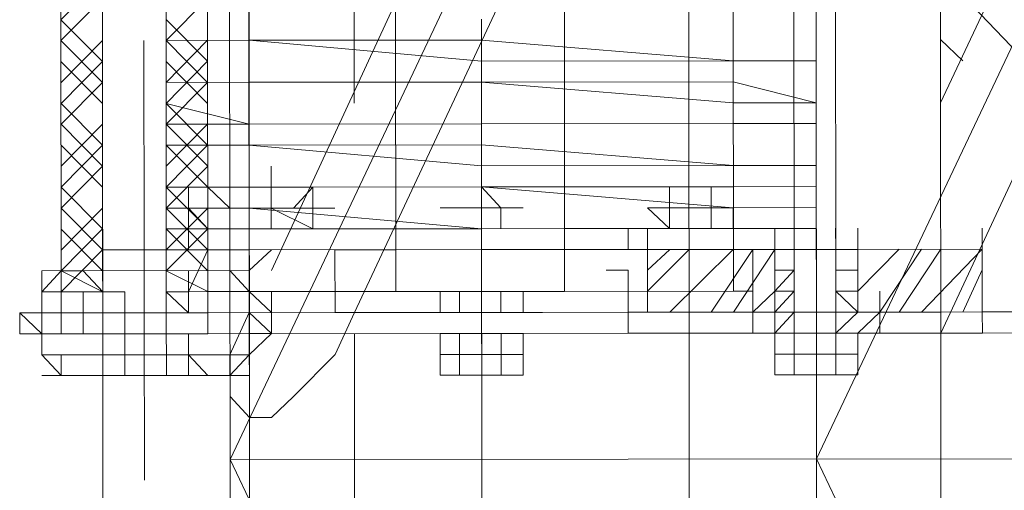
# Model space of a CAD drawing. Header units: inches. Extents: x -5850 to 5646, y 8947 to 13007.
# Tile 125 of 256: x -4346 to -4326, y 10812 to 10821. Entities that reach past the tile are written whole.
import ezdxf

# ---------------------------------------------------------------- set-up
doc = ezdxf.new("R2010")
doc.units = ezdxf.units.IN
doc.header["$MEASUREMENT"] = 0
doc.layers.add('at_Entity', color=7, linetype='Continuous')

msp = doc.modelspace()

# ---------------------------------------------------------------- linework, layer by layer
at = {"layer": 'at_Entity', "color": 7, "lineweight": 20}
for p, q in [((-4341.428, 10560.866), (-4342.113, 11327.941)), ((-4344.653, 10862.034), (-4344.608, 10812.187)), ((-4332.831, 10862.045), (-4332.786, 10812.197)), ((-4345.448, 10815.571), (-4345.473, 10843.448)), ((-4342.492, 10815.574), (-4342.517, 10843.45)), ((-4341.656, 10815.574), (-4341.681, 10843.451)), ((-4338.7, 10815.577), (-4338.725, 10843.454)), ((-4335.323, 10843.457), (-4335.299, 10815.58)), ((-4331.897, 10815.583), (-4331.922, 10843.46)), ((-4344.612, 10816.414), (-4344.635, 10842.182)), ((-4344.612, 10816.414), (-4344.635, 10842.182)), ((-4343.352, 10842.184), (-4343.329, 10816.415)), ((-4343.352, 10842.184), (-4343.329, 10816.415)), ((-4330.671, 10816.426), (-4330.694, 10842.195)), ((-4329.857, 10842.196), (-4329.834, 10816.427)), ((-4342.043, 10812.189), (-4342.065, 10837.116)), ((-4342.065, 10837.116), (-4318.399, 10812.21)), ((-4330.243, 10837.126), (-4342.043, 10812.189)), ((-4330.221, 10812.2), (-4330.243, 10837.126)), ((-4318.421, 10837.137), (-4330.221, 10812.2)), ((-4327.712, 10812.202), (-4327.734, 10837.129)), ((-4332.806, 10834.169), (-4341.21, 10815.999)), ((-4327.718, 10819.384), (-4320.983, 10833.755)), ((-4339.54, 10819.374), (-4339.552, 10832.891)), ((-4327.714, 10814.739), (-4319.254, 10832.909)), ((-4332.802, 10829.518), (-4339.536, 10815.153)), ((-4343.333, 10820.642), (-4343.334, 10821.06)), ((-4343.333, 10820.642), (-4343.334, 10821.06)), ((-4330.229, 10821.072), (-4330.228, 10820.23)), ((-4343.333, 10820.642), (-4341.66, 10820.643)), ((-4341.66, 10820.643), (-4343.333, 10820.642)), ((-4343.332, 10819.794), (-4343.333, 10820.642)), ((-4341.66, 10820.643), (-4336.976, 10820.648)), ((-4341.66, 10820.643), (-4336.976, 10820.224)), ((-4336.976, 10820.648), (-4331.901, 10820.228)), ((-4330.228, 10820.23), (-4330.229, 10820.654)), ((-4327.719, 10820.656), (-4327.273, 10820.232)), ((-4343.332, 10819.794), (-4343.333, 10820.218)), ((-4331.901, 10820.228), (-4336.976, 10820.224)), ((-4331.901, 10820.228), (-4330.228, 10820.23)), ((-4330.228, 10820.23), (-4331.901, 10820.228)), ((-4330.228, 10820.23), (-4330.227, 10819.382)), ((-4343.332, 10819.794), (-4341.659, 10819.796)), ((-4341.659, 10819.796), (-4343.332, 10819.794)), ((-4343.332, 10819.37), (-4343.332, 10819.794)), ((-4341.659, 10819.796), (-4336.975, 10819.8)), ((-4336.975, 10819.8), (-4341.659, 10819.796)), ((-4331.901, 10819.804), (-4336.975, 10819.8)), ((-4336.975, 10819.8), (-4331.9, 10819.381)), ((-4331.901, 10819.804), (-4330.227, 10819.382)), ((-4330.227, 10819.382), (-4330.228, 10819.806)), ((-4343.332, 10819.37), (-4341.659, 10818.954)), ((-4343.332, 10819.37), (-4343.332, 10818.952)), ((-4330.227, 10819.382), (-4331.9, 10819.381)), ((-4330.227, 10818.964), (-4330.227, 10819.382)), ((-4330.227, 10819.382), (-4330.227, 10818.964)), ((-4341.659, 10818.954), (-4343.332, 10818.952)), ((-4343.331, 10818.528), (-4343.332, 10818.952)), ((-4343.331, 10818.528), (-4343.332, 10818.952)), ((-4341.659, 10818.954), (-4336.975, 10818.958)), ((-4336.975, 10818.958), (-4341.659, 10818.954)), ((-4336.975, 10818.958), (-4331.9, 10818.962)), ((-4331.9, 10818.962), (-4336.975, 10818.958)), ((-4331.9, 10818.962), (-4330.227, 10818.964)), ((-4330.227, 10818.964), (-4331.9, 10818.962)), ((-4330.227, 10818.964), (-4330.226, 10818.116)), ((-4343.331, 10818.528), (-4341.658, 10818.53)), ((-4341.658, 10818.53), (-4343.331, 10818.528)), ((-4343.331, 10817.681), (-4343.331, 10818.528)), ((-4341.658, 10818.53), (-4336.974, 10818.534)), ((-4341.658, 10818.53), (-4336.974, 10818.11)), ((-4336.974, 10818.534), (-4331.899, 10818.115)), ((-4330.226, 10818.116), (-4330.227, 10818.54)), ((-4343.331, 10817.681), (-4343.331, 10818.105)), ((-4341.211, 10817.683), (-4341.212, 10818.107)), ((-4341.211, 10817.683), (-4341.212, 10818.107)), ((-4341.211, 10817.683), (-4341.212, 10818.107)), ((-4331.899, 10818.115), (-4336.974, 10818.11)), ((-4331.899, 10818.115), (-4330.226, 10818.116)), ((-4330.226, 10818.116), (-4331.899, 10818.115)), ((-4330.226, 10818.116), (-4330.226, 10817.693)), ((-4343.331, 10817.681), (-4341.658, 10817.682)), ((-4343.331, 10817.681), (-4342.884, 10817.681)), ((-4343.33, 10817.257), (-4343.331, 10817.681)), ((-4342.494, 10817.682), (-4342.884, 10817.681)), ((-4342.884, 10817.681), (-4342.884, 10817.257)), ((-4341.658, 10817.682), (-4342.494, 10817.682)), ((-4342.048, 10817.258), (-4342.494, 10817.682)), ((-4341.658, 10817.682), (-4336.973, 10817.686)), ((-4340.375, 10817.683), (-4341.658, 10817.682)), ((-4341.657, 10817.258), (-4341.658, 10817.682)), ((-4341.657, 10817.258), (-4341.658, 10817.682)), ((-4341.211, 10817.683), (-4336.973, 10817.686)), ((-4340.375, 10817.683), (-4341.211, 10817.683)), ((-4341.211, 10817.259), (-4341.211, 10817.683)), ((-4341.211, 10817.683), (-4341.211, 10817.259)), ((-4341.211, 10817.259), (-4341.211, 10817.683)), ((-4341.211, 10817.259), (-4341.211, 10817.683)), ((-4340.375, 10817.683), (-4340.765, 10817.259)), ((-4340.375, 10817.26), (-4340.375, 10817.683)), ((-4340.375, 10817.26), (-4340.375, 10817.683)), ((-4340.375, 10817.683), (-4340.374, 10816.841)), ((-4340.375, 10817.26), (-4340.375, 10817.683)), ((-4340.375, 10817.26), (-4340.375, 10817.683)), ((-4340.375, 10817.683), (-4340.375, 10817.26)), ((-4340.375, 10817.683), (-4340.375, 10817.26)), ((-4331.899, 10817.691), (-4336.973, 10817.686)), ((-4336.973, 10817.686), (-4331.898, 10817.267)), ((-4336.973, 10817.686), (-4336.973, 10816.844)), ((-4336.583, 10817.263), (-4336.973, 10817.686)), ((-4333.181, 10817.266), (-4333.181, 10817.69)), ((-4333.181, 10817.266), (-4333.181, 10817.69)), ((-4333.181, 10817.266), (-4333.181, 10817.69)), ((-4332.345, 10817.267), (-4332.345, 10817.691)), ((-4332.345, 10817.267), (-4332.345, 10817.691)), ((-4331.899, 10817.691), (-4330.226, 10817.693)), ((-4330.226, 10817.269), (-4330.226, 10817.693)), ((-4330.226, 10817.269), (-4330.226, 10817.693)), ((-4343.33, 10817.257), (-4342.884, 10817.257)), ((-4343.33, 10817.257), (-4343.33, 10816.839)), ((-4342.884, 10817.257), (-4342.883, 10816.415)), ((-4342.883, 10816.415), (-4342.884, 10817.257)), ((-4342.884, 10817.257), (-4342.493, 10816.84)), ((-4342.494, 10817.258), (-4342.493, 10816.416)), ((-4342.493, 10816.416), (-4342.494, 10817.258)), ((-4342.494, 10817.258), (-4341.657, 10817.258)), ((-4342.494, 10817.258), (-4342.048, 10817.258)), ((-4342.493, 10816.84), (-4342.494, 10817.258)), ((-4341.657, 10817.258), (-4336.973, 10816.844)), ((-4341.211, 10817.259), (-4340.375, 10817.26)), ((-4340.374, 10816.841), (-4341.211, 10817.259)), ((-4340.765, 10817.259), (-4340.375, 10817.26)), ((-4340.375, 10817.26), (-4340.374, 10816.841)), ((-4336.582, 10816.845), (-4336.583, 10817.263)), ((-4333.181, 10817.266), (-4333.627, 10817.266)), ((-4333.627, 10817.266), (-4333.181, 10816.848)), ((-4332.345, 10817.267), (-4333.181, 10817.266)), ((-4333.181, 10817.266), (-4332.345, 10817.267)), ((-4333.181, 10817.266), (-4332.791, 10817.266)), ((-4332.791, 10817.266), (-4333.181, 10817.266)), ((-4333.181, 10817.266), (-4333.181, 10816.848)), ((-4333.181, 10817.266), (-4333.181, 10816.848)), ((-4333.181, 10816.848), (-4333.181, 10817.266)), ((-4333.181, 10817.266), (-4333.181, 10816.848)), ((-4333.181, 10816.848), (-4333.181, 10817.266)), ((-4332.345, 10817.267), (-4332.344, 10816.849)), ((-4332.344, 10816.849), (-4332.345, 10817.267)), ((-4331.898, 10817.267), (-4330.226, 10817.269)), ((-4331.898, 10816.849), (-4331.898, 10817.267)), ((-4331.898, 10816.849), (-4331.898, 10817.267)), ((-4330.225, 10816.85), (-4330.226, 10817.269)), ((-4330.226, 10817.269), (-4330.225, 10816.85)), ((-4344.612, 10816.414), (-4344.612, 10816.838)), ((-4344.612, 10816.414), (-4344.612, 10816.838)), ((-4344.612, 10816.414), (-4344.612, 10816.838)), ((-4344.612, 10816.414), (-4344.612, 10816.838)), ((-4344.612, 10816.414), (-4344.612, 10816.838)), ((-4343.33, 10816.839), (-4341.657, 10816.84)), ((-4343.329, 10816.415), (-4343.33, 10816.839)), ((-4343.329, 10816.415), (-4343.33, 10816.839)), ((-4343.329, 10816.415), (-4343.33, 10816.839)), ((-4343.329, 10816.415), (-4343.33, 10816.839)), ((-4343.329, 10816.415), (-4343.33, 10816.839)), ((-4343.329, 10816.415), (-4343.33, 10816.839)), ((-4343.329, 10816.415), (-4343.33, 10816.839)), ((-4336.973, 10816.844), (-4341.657, 10816.84)), ((-4331.898, 10816.849), (-4336.973, 10816.844)), ((-4336.973, 10816.844), (-4335.3, 10816.846)), ((-4336.973, 10816.844), (-4336.582, 10816.845)), ((-4335.3, 10816.846), (-4331.898, 10816.849)), ((-4333.626, 10816.424), (-4333.627, 10816.847)), ((-4332.344, 10816.849), (-4333.181, 10816.848)), ((-4333.181, 10816.848), (-4332.344, 10816.849)), ((-4331.898, 10816.849), (-4330.225, 10816.85)), ((-4330.225, 10816.85), (-4331.898, 10816.849)), ((-4330.671, 10816.426), (-4330.671, 10816.85)), ((-4330.671, 10816.426), (-4330.671, 10816.85)), ((-4330.671, 10816.426), (-4330.671, 10816.85)), ((-4330.671, 10816.426), (-4330.671, 10816.85)), ((-4330.225, 10816.85), (-4330.225, 10816.427)), ((-4329.834, 10816.427), (-4329.835, 10816.851)), ((-4329.834, 10816.427), (-4329.835, 10816.851)), ((-4329.834, 10816.427), (-4329.835, 10816.851)), ((-4329.388, 10816.427), (-4329.389, 10816.851)), ((-4326.879, 10816.43), (-4326.879, 10816.853)), ((-4345.448, 10815.995), (-4345.448, 10816.413)), ((-4344.611, 10815.572), (-4344.612, 10816.414)), ((-4344.612, 10816.414), (-4344.611, 10815.572)), ((-4344.612, 10816.414), (-4344.166, 10816.414)), ((-4344.166, 10816.414), (-4344.612, 10816.414)), ((-4344.611, 10815.572), (-4344.612, 10816.414)), ((-4344.166, 10816.414), (-4343.329, 10816.415)), ((-4343.329, 10816.415), (-4344.166, 10816.414)), ((-4343.329, 10816.415), (-4342.047, 10816.416)), ((-4343.329, 10816.415), (-4343.329, 10815.573)), ((-4343.328, 10815.149), (-4343.329, 10816.415)), ((-4343.329, 10816.415), (-4343.329, 10815.573)), ((-4342.047, 10816.416), (-4341.656, 10816.416)), ((-4342.046, 10815.574), (-4342.047, 10816.416)), ((-4341.656, 10816.416), (-4336.972, 10816.421)), ((-4341.21, 10816.417), (-4341.656, 10815.998)), ((-4339.928, 10816.418), (-4338.701, 10816.419)), ((-4338.701, 10816.419), (-4339.928, 10816.418)), ((-4339.927, 10815.152), (-4339.928, 10816.418)), ((-4336.972, 10816.421), (-4331.898, 10816.425)), ((-4334.463, 10816.423), (-4335.299, 10816.422)), ((-4334.017, 10816.423), (-4335.299, 10816.422)), ((-4331.061, 10816.426), (-4333.626, 10816.424)), ((-4333.626, 10815.582), (-4333.626, 10816.424)), ((-4331.898, 10816.425), (-4331.507, 10816.426)), ((-4331.507, 10816.426), (-4330.225, 10816.427)), ((-4331.507, 10816.426), (-4331.507, 10815.583)), ((-4326.879, 10816.43), (-4331.061, 10816.426)), ((-4329.834, 10816.427), (-4331.061, 10816.426)), ((-4331.061, 10816.426), (-4331.061, 10815.584)), ((-4331.061, 10816.426), (-4330.671, 10816.426)), ((-4330.671, 10816.426), (-4331.061, 10816.426)), ((-4330.671, 10816.426), (-4329.834, 10816.427)), ((-4329.834, 10816.427), (-4330.671, 10816.426)), ((-4330.67, 10815.584), (-4330.671, 10816.426)), ((-4329.834, 10816.427), (-4329.388, 10816.427)), ((-4329.388, 10816.427), (-4329.834, 10816.427)), ((-4329.834, 10815.585), (-4329.834, 10816.427)), ((-4329.834, 10816.427), (-4329.388, 10816.427)), ((-4329.388, 10816.427), (-4329.388, 10815.585)), ((-4326.878, 10815.588), (-4326.879, 10816.43)), ((-4345.448, 10815.995), (-4345.838, 10815.571)), ((-4345.838, 10815.571), (-4345.838, 10815.994)), ((-4345.448, 10815.571), (-4345.448, 10815.995)), ((-4345.448, 10815.571), (-4345.448, 10815.995)), ((-4344.611, 10815.572), (-4344.612, 10815.996)), ((-4342.883, 10815.573), (-4342.883, 10815.997)), ((-4342.883, 10815.573), (-4342.883, 10815.997)), ((-4341.656, 10815.998), (-4342.493, 10815.997)), ((-4341.656, 10815.998), (-4341.655, 10815.151)), ((-4341.656, 10815.574), (-4341.656, 10815.998)), ((-4331.061, 10815.584), (-4331.061, 10816.008)), ((-4329.388, 10815.585), (-4329.388, 10816.009)), ((-4345.837, 10814.723), (-4345.838, 10815.571)), ((-4345.838, 10815.147), (-4345.838, 10815.571)), ((-4345.838, 10815.147), (-4345.838, 10815.571)), ((-4345.448, 10815.571), (-4345.447, 10814.723)), ((-4345.002, 10815.571), (-4345.448, 10815.571)), ((-4344.611, 10815.572), (-4345.002, 10815.571)), ((-4345.001, 10815.148), (-4345.002, 10815.571)), ((-4344.611, 10815.148), (-4344.611, 10815.572)), ((-4344.611, 10815.148), (-4344.611, 10815.572)), ((-4344.611, 10815.148), (-4344.611, 10815.572)), ((-4344.165, 10815.148), (-4344.165, 10815.572)), ((-4343.329, 10815.573), (-4342.883, 10815.573)), ((-4343.328, 10815.149), (-4343.329, 10815.573)), ((-4343.329, 10815.573), (-4343.328, 10815.149)), ((-4343.328, 10815.149), (-4343.329, 10815.573)), ((-4342.492, 10815.574), (-4342.883, 10815.573)), ((-4342.883, 10815.573), (-4342.882, 10815.15)), ((-4342.882, 10815.15), (-4342.883, 10815.573)), ((-4342.046, 10815.574), (-4342.492, 10815.574)), ((-4341.656, 10815.574), (-4342.046, 10815.574)), ((-4342.046, 10815.574), (-4341.656, 10815.574)), ((-4336.972, 10815.579), (-4341.656, 10815.574)), ((-4341.21, 10815.575), (-4341.656, 10815.574)), ((-4341.655, 10814.727), (-4341.656, 10815.574)), ((-4341.656, 10815.574), (-4341.655, 10815.151)), ((-4341.655, 10815.151), (-4341.656, 10815.574)), ((-4341.209, 10815.151), (-4341.21, 10815.575)), ((-4339.927, 10815.576), (-4337.808, 10815.578)), ((-4338.7, 10815.577), (-4336.135, 10815.579)), ((-4337.808, 10815.578), (-4337.808, 10815.154)), ((-4337.417, 10815.154), (-4337.418, 10815.578)), ((-4337.417, 10815.154), (-4337.418, 10815.578)), ((-4331.897, 10815.583), (-4336.972, 10815.579)), ((-4336.581, 10815.155), (-4336.581, 10815.579)), ((-4336.581, 10815.155), (-4336.581, 10815.579)), ((-4336.581, 10815.155), (-4336.581, 10815.579)), ((-4334.016, 10815.581), (-4336.135, 10815.579)), ((-4335.299, 10815.58), (-4336.135, 10815.579)), ((-4336.135, 10815.156), (-4336.135, 10815.579)), ((-4336.135, 10815.156), (-4336.135, 10815.579)), ((-4333.625, 10815.158), (-4333.626, 10815.582)), ((-4331.507, 10815.583), (-4331.897, 10815.583)), ((-4331.06, 10815.16), (-4331.061, 10815.584)), ((-4331.06, 10815.16), (-4331.061, 10815.584)), ((-4331.061, 10815.584), (-4331.06, 10815.16)), ((-4331.06, 10815.16), (-4330.67, 10815.584)), ((-4330.67, 10815.16), (-4330.67, 10815.584)), ((-4329.833, 10815.161), (-4329.834, 10815.585)), ((-4329.833, 10815.161), (-4329.834, 10815.585)), ((-4329.834, 10815.585), (-4329.387, 10815.162)), ((-4329.387, 10815.162), (-4329.388, 10815.585)), ((-4329.387, 10815.162), (-4329.388, 10815.585)), ((-4329.387, 10815.162), (-4329.388, 10815.585)), ((-4329.387, 10815.162), (-4329.388, 10815.585)), ((-4326.878, 10815.588), (-4326.878, 10815.164)), ((-4326.878, 10815.164), (-4326.878, 10815.588)), ((-4345.838, 10815.147), (-4346.284, 10815.146)), ((-4346.284, 10815.146), (-4345.838, 10815.147)), ((-4346.284, 10815.146), (-4346.283, 10814.723)), ((-4345.837, 10814.723), (-4346.284, 10815.146)), ((-4346.283, 10814.723), (-4346.284, 10815.146)), ((-4345.447, 10815.147), (-4345.838, 10815.147)), ((-4345.838, 10815.147), (-4345.837, 10814.723)), ((-4345.838, 10815.147), (-4345.837, 10814.723)), ((-4345.001, 10815.148), (-4345.447, 10815.147)), ((-4345.447, 10814.723), (-4345.447, 10815.147)), ((-4345.447, 10815.147), (-4345.447, 10814.723)), ((-4344.611, 10815.148), (-4345.001, 10815.148)), ((-4344.165, 10815.148), (-4345.001, 10815.148)), ((-4344.611, 10815.148), (-4343.328, 10815.149)), ((-4344.164, 10814.725), (-4344.165, 10815.148)), ((-4344.165, 10815.148), (-4344.164, 10814.725)), ((-4342.882, 10815.15), (-4343.328, 10815.149)), ((-4342.882, 10815.15), (-4343.328, 10815.149)), ((-4343.328, 10815.149), (-4342.882, 10815.15)), ((-4343.328, 10815.149), (-4343.328, 10814.725)), ((-4343.328, 10815.149), (-4343.328, 10814.725)), ((-4337.417, 10815.154), (-4342.882, 10815.15)), ((-4342.492, 10815.15), (-4337.417, 10815.154)), ((-4341.655, 10815.151), (-4342.045, 10814.303)), ((-4341.655, 10815.151), (-4341.655, 10814.727)), ((-4341.209, 10814.727), (-4341.655, 10815.151)), ((-4341.209, 10814.727), (-4341.209, 10815.151)), ((-4341.209, 10814.727), (-4341.209, 10815.151)), ((-4339.927, 10815.152), (-4337.417, 10815.154)), ((-4339.926, 10814.305), (-4339.536, 10815.153)), ((-4337.808, 10815.154), (-4336.135, 10815.156)), ((-4337.417, 10815.154), (-4337.808, 10815.154)), ((-4337.417, 10815.154), (-4336.581, 10815.155)), ((-4337.417, 10815.154), (-4336.581, 10815.155)), ((-4334.016, 10815.157), (-4336.581, 10815.155)), ((-4336.581, 10815.155), (-4334.016, 10815.157)), ((-4335.744, 10815.156), (-4336.581, 10815.155)), ((-4334.016, 10815.157), (-4331.506, 10815.16)), ((-4331.06, 10815.16), (-4333.625, 10815.158)), ((-4331.506, 10815.16), (-4330.67, 10815.16)), ((-4331.06, 10815.16), (-4330.67, 10815.16)), ((-4330.67, 10815.16), (-4329.833, 10815.161)), ((-4330.669, 10814.737), (-4330.67, 10815.16)), ((-4330.67, 10815.16), (-4330.669, 10814.313)), ((-4330.669, 10814.737), (-4330.67, 10815.16)), ((-4330.67, 10815.16), (-4330.669, 10814.737)), ((-4330.67, 10815.16), (-4330.669, 10814.313)), ((-4329.833, 10815.161), (-4329.387, 10815.162)), ((-4329.833, 10815.161), (-4328.941, 10815.162)), ((-4329.833, 10814.737), (-4329.833, 10815.161)), ((-4329.833, 10815.161), (-4329.833, 10814.314)), ((-4329.833, 10815.161), (-4329.833, 10814.737)), ((-4329.833, 10815.161), (-4329.833, 10814.314)), ((-4326.878, 10815.164), (-4329.387, 10815.162)), ((-4328.941, 10815.162), (-4327.714, 10815.163)), ((-4327.714, 10815.163), (-4326.878, 10815.164)), ((-4327.714, 10815.163), (-4327.714, 10814.739)), ((-4326.878, 10815.164), (-4325.149, 10815.165)), ((-4326.877, 10814.74), (-4326.878, 10815.164)), ((-4345.837, 10814.723), (-4346.283, 10814.723)), ((-4345.447, 10814.723), (-4345.837, 10814.723)), ((-4345.447, 10814.723), (-4345.837, 10814.723)), ((-4345.837, 10814.299), (-4345.837, 10814.723)), ((-4345.837, 10814.723), (-4345.837, 10814.299)), ((-4345.001, 10814.724), (-4345.447, 10814.723)), ((-4344.61, 10814.724), (-4345.001, 10814.724)), ((-4342.882, 10814.726), (-4344.61, 10814.724)), ((-4344.61, 10814.724), (-4344.164, 10814.725)), ((-4344.61, 10814.724), (-4344.61, 10814.3)), ((-4344.164, 10814.301), (-4344.164, 10814.725)), ((-4344.164, 10814.301), (-4344.164, 10814.725)), ((-4342.882, 10814.726), (-4343.328, 10814.725)), ((-4343.327, 10814.301), (-4343.328, 10814.725)), ((-4343.327, 10814.301), (-4343.328, 10814.725)), ((-4342.491, 10814.726), (-4342.882, 10814.726)), ((-4342.881, 10814.302), (-4342.882, 10814.726)), ((-4342.882, 10814.726), (-4342.881, 10814.302)), ((-4342.491, 10814.726), (-4337.417, 10814.731)), ((-4337.807, 10814.73), (-4342.491, 10814.726)), ((-4341.655, 10814.303), (-4341.655, 10814.727)), ((-4341.655, 10814.727), (-4341.209, 10814.727)), ((-4341.655, 10814.303), (-4341.655, 10814.727)), ((-4341.655, 10814.727), (-4341.209, 10814.727)), ((-4339.534, 10812.191), (-4339.536, 10814.729)), ((-4336.58, 10814.731), (-4337.807, 10814.73)), ((-4337.807, 10814.73), (-4337.807, 10814.306)), ((-4337.417, 10814.731), (-4336.58, 10814.731)), ((-4337.416, 10814.307), (-4337.417, 10814.731)), ((-4337.416, 10814.307), (-4337.417, 10814.731)), ((-4336.58, 10814.731), (-4334.015, 10814.734)), ((-4336.134, 10814.732), (-4336.58, 10814.731)), ((-4336.58, 10814.308), (-4336.58, 10814.731)), ((-4336.58, 10814.308), (-4336.58, 10814.731)), ((-4336.58, 10814.308), (-4336.58, 10814.731)), ((-4336.134, 10814.732), (-4336.134, 10814.308)), ((-4336.134, 10814.308), (-4336.134, 10814.732)), ((-4336.134, 10814.308), (-4336.134, 10814.732)), ((-4336.134, 10814.308), (-4336.134, 10814.732)), ((-4336.134, 10814.308), (-4336.134, 10814.732)), ((-4334.015, 10814.734), (-4331.06, 10814.736)), ((-4331.06, 10814.736), (-4330.669, 10814.737)), ((-4330.669, 10814.737), (-4331.06, 10814.736)), ((-4331.06, 10814.736), (-4331.059, 10814.312)), ((-4331.059, 10814.312), (-4331.06, 10814.736)), ((-4330.669, 10814.737), (-4329.833, 10814.737)), ((-4330.669, 10814.313), (-4330.669, 10814.737)), ((-4329.833, 10814.737), (-4330.669, 10814.737)), ((-4330.669, 10814.313), (-4330.669, 10814.737)), ((-4329.833, 10814.737), (-4328.941, 10814.738)), ((-4329.387, 10814.738), (-4329.833, 10814.737)), ((-4329.833, 10814.314), (-4329.833, 10814.737)), ((-4329.386, 10814.314), (-4329.387, 10814.738)), ((-4328.941, 10814.738), (-4327.714, 10814.739)), ((-4327.714, 10814.739), (-4326.877, 10814.74)), ((-4326.877, 10814.74), (-4325.149, 10814.742)), ((-4345, 10814.3), (-4345.837, 10814.299)), ((-4345.837, 10814.299), (-4345.447, 10814.3)), ((-4345.447, 10814.3), (-4345.446, 10813.881)), ((-4345, 10814.3), (-4344.61, 10814.3)), ((-4343.774, 10814.301), (-4344.61, 10814.3)), ((-4344.61, 10814.3), (-4343.774, 10814.301)), ((-4344.61, 10814.3), (-4344.61, 10813.882)), ((-4344.61, 10813.882), (-4344.61, 10814.3)), ((-4344.164, 10814.301), (-4343.327, 10814.301)), ((-4343.327, 10814.301), (-4344.164, 10814.301)), ((-4344.164, 10814.301), (-4344.164, 10813.883)), ((-4343.327, 10814.301), (-4344.164, 10814.301)), ((-4343.774, 10814.301), (-4342.881, 10814.302)), ((-4342.881, 10814.302), (-4343.774, 10814.301)), ((-4343.327, 10814.301), (-4343.327, 10813.883)), ((-4342.881, 10814.302), (-4342.881, 10813.884)), ((-4342.881, 10814.302), (-4342.491, 10814.302)), ((-4342.881, 10814.302), (-4342.491, 10813.884)), ((-4342.491, 10814.302), (-4341.655, 10814.303)), ((-4342.045, 10814.303), (-4342.044, 10813.461)), ((-4342.045, 10813.884), (-4341.655, 10814.303)), ((-4340.762, 10813.462), (-4339.926, 10814.305)), ((-4336.97, 10814.307), (-4337.807, 10814.306)), ((-4337.807, 10814.306), (-4336.97, 10814.307)), ((-4337.807, 10814.306), (-4337.806, 10813.888)), ((-4337.416, 10814.307), (-4336.58, 10814.308)), ((-4336.58, 10814.308), (-4337.416, 10814.307)), ((-4337.416, 10814.307), (-4337.416, 10813.889)), ((-4336.97, 10814.307), (-4336.134, 10814.308)), ((-4336.134, 10814.308), (-4336.97, 10814.307)), ((-4336.58, 10814.308), (-4336.134, 10814.308)), ((-4336.58, 10814.308), (-4336.58, 10813.889)), ((-4336.134, 10814.308), (-4336.134, 10813.89)), ((-4336.134, 10813.89), (-4336.134, 10814.308)), ((-4336.134, 10814.308), (-4336.134, 10813.89)), ((-4329.833, 10814.314), (-4331.059, 10814.312)), ((-4331.059, 10814.312), (-4331.059, 10813.894)), ((-4329.833, 10814.314), (-4330.669, 10814.313)), ((-4330.669, 10814.313), (-4329.833, 10814.314)), ((-4329.833, 10814.314), (-4330.669, 10814.313)), ((-4330.669, 10814.313), (-4330.669, 10813.895)), ((-4329.833, 10814.314), (-4329.832, 10813.895)), ((-4329.386, 10814.314), (-4329.833, 10814.314)), ((-4329.386, 10814.314), (-4329.386, 10813.896)), ((-4345.446, 10813.881), (-4345, 10813.882)), ((-4345, 10813.882), (-4344.61, 10813.882)), ((-4342.881, 10813.884), (-4344.61, 10813.882)), ((-4342.491, 10813.884), (-4342.045, 10813.884)), ((-4336.134, 10813.89), (-4337.806, 10813.888)), ((-4329.386, 10813.896), (-4331.059, 10813.894)), ((-4342.044, 10813.461), (-4341.653, 10813.037)), ((-4341.207, 10813.038), (-4340.762, 10813.462)), ((-4341.653, 10813.037), (-4341.207, 10813.038)), ((-4344.608, 10812.187), (-4344.563, 10761.927)), ((-4342.043, 10812.189), (-4318.399, 10812.21)), ((-4342.043, 10812.189), (-4330.199, 10787.279)), ((-4342.021, 10787.268), (-4342.043, 10812.189)), ((-4339.531, 10809.236), (-4339.534, 10812.191)), ((-4332.764, 10787.276), (-4332.786, 10812.197)), ((-4330.199, 10787.279), (-4330.221, 10812.2)), ((-4330.221, 10812.2), (-4318.377, 10787.289)), ((-4327.689, 10787.281), (-4327.712, 10812.202))]:
    msp.add_line(p, q, dxfattribs=at)
at = {"layer": 'at_Entity', "color": 3, "lineweight": 20}
for p, q in [((-4345.453, 10821.058), (-4344.617, 10821.907)), ((-4330.229, 10821.496), (-4330.226, 10818.116)), ((-4345.452, 10820.64), (-4344.616, 10821.483)), ((-4343.333, 10820.642), (-4342.497, 10821.485)), ((-4345.453, 10821.058), (-4344.615, 10820.217)), ((-4343.334, 10821.06), (-4342.496, 10820.219)), ((-4336.976, 10821.066), (-4336.976, 10820.648)), ((-4336.976, 10821.066), (-4336.973, 10817.263)), ((-4345.452, 10820.64), (-4344.615, 10819.793)), ((-4345.451, 10819.792), (-4344.616, 10820.641)), ((-4343.775, 10816.415), (-4343.779, 10820.641)), ((-4343.333, 10820.642), (-4342.496, 10819.795)), ((-4343.332, 10819.794), (-4342.497, 10820.643)), ((-4336.976, 10820.648), (-4336.976, 10820.224)), ((-4345.452, 10820.216), (-4344.615, 10819.369)), ((-4345.451, 10819.369), (-4344.615, 10820.217)), ((-4343.333, 10820.218), (-4342.496, 10819.371)), ((-4343.332, 10819.37), (-4342.496, 10820.219)), ((-4336.976, 10820.224), (-4336.975, 10819.8)), ((-4336.975, 10819.8), (-4336.976, 10820.224)), ((-4345.451, 10818.95), (-4344.615, 10819.793)), ((-4343.332, 10818.952), (-4342.496, 10819.795)), ((-4336.975, 10819.8), (-4336.975, 10819.376)), ((-4345.451, 10819.369), (-4344.614, 10818.527)), ((-4343.332, 10819.37), (-4342.495, 10818.529)), ((-4336.975, 10818.958), (-4336.975, 10819.376)), ((-4336.975, 10819.376), (-4336.975, 10818.958)), ((-4345.451, 10818.95), (-4344.613, 10818.103)), ((-4345.45, 10818.103), (-4344.614, 10818.951)), ((-4343.332, 10818.952), (-4342.494, 10818.105)), ((-4343.331, 10818.105), (-4342.495, 10818.953)), ((-4336.975, 10818.958), (-4336.974, 10818.534)), ((-4345.45, 10817.679), (-4344.614, 10818.527)), ((-4345.45, 10818.527), (-4344.613, 10817.68)), ((-4343.331, 10817.681), (-4342.495, 10818.529)), ((-4343.331, 10818.528), (-4342.494, 10817.682)), ((-4336.974, 10818.534), (-4336.974, 10818.11)), ((-4336.974, 10818.11), (-4336.974, 10818.534)), ((-4345.449, 10817.255), (-4344.613, 10818.103)), ((-4343.33, 10817.257), (-4342.494, 10818.105)), ((-4341.211, 10817.683), (-4341.212, 10818.107)), ((-4341.211, 10817.683), (-4341.212, 10818.107)), ((-4336.973, 10817.686), (-4336.974, 10818.11)), ((-4336.974, 10818.11), (-4336.973, 10817.686)), ((-4336.973, 10817.686), (-4336.974, 10818.11)), ((-4330.226, 10818.116), (-4330.225, 10816.85)), ((-4345.45, 10817.679), (-4344.612, 10816.838)), ((-4343.331, 10817.681), (-4342.493, 10816.84)), ((-4342.494, 10817.682), (-4342.493, 10816.84)), ((-4341.657, 10817.258), (-4341.658, 10817.682)), ((-4341.211, 10817.683), (-4341.211, 10816.841)), ((-4341.211, 10817.683), (-4341.211, 10817.259)), ((-4341.211, 10817.259), (-4341.211, 10817.683)), ((-4340.375, 10817.683), (-4340.374, 10816.841)), ((-4336.973, 10816.844), (-4336.973, 10817.686)), ((-4333.181, 10817.69), (-4333.181, 10816.848)), ((-4332.345, 10817.267), (-4332.345, 10817.691)), ((-4345.449, 10817.255), (-4344.612, 10816.414)), ((-4345.448, 10816.413), (-4344.613, 10817.256)), ((-4343.33, 10817.257), (-4342.493, 10816.416)), ((-4343.329, 10816.415), (-4342.494, 10817.258)), ((-4342.884, 10817.257), (-4342.048, 10817.258)), ((-4341.657, 10817.258), (-4339.929, 10817.26)), ((-4341.211, 10817.259), (-4341.657, 10817.258)), ((-4337.809, 10817.262), (-4336.137, 10817.263)), ((-4336.973, 10816.844), (-4336.973, 10817.263)), ((-4333.627, 10817.266), (-4331.898, 10817.267)), ((-4332.345, 10817.267), (-4332.344, 10816.849)), ((-4332.344, 10816.849), (-4332.345, 10817.267)), ((-4331.898, 10817.267), (-4332.345, 10817.267)), ((-4331.898, 10816.849), (-4331.898, 10817.267)), ((-4345.449, 10816.837), (-4344.612, 10815.996)), ((-4345.448, 10815.995), (-4344.612, 10816.838)), ((-4343.329, 10816.415), (-4343.33, 10816.839)), ((-4343.33, 10816.839), (-4342.493, 10815.997)), ((-4343.329, 10815.997), (-4342.493, 10816.84)), ((-4342.493, 10816.84), (-4342.493, 10816.416)), ((-4341.655, 10814.303), (-4341.657, 10816.84)), ((-4336.973, 10816.844), (-4336.972, 10816.421)), ((-4336.973, 10816.844), (-4336.972, 10816.421)), ((-4336.972, 10816.421), (-4336.973, 10816.844)), ((-4334.017, 10816.423), (-4334.017, 10816.847)), ((-4332.344, 10816.849), (-4331.898, 10816.849)), ((-4331.061, 10816.426), (-4331.062, 10816.85)), ((-4330.225, 10816.85), (-4330.225, 10816.427)), ((-4330.225, 10816.427), (-4330.225, 10816.85)), ((-4345.448, 10815.571), (-4344.612, 10816.414)), ((-4344.612, 10816.414), (-4344.611, 10815.148)), ((-4343.774, 10815.149), (-4343.775, 10816.415)), ((-4343.329, 10816.415), (-4343.329, 10815.573)), ((-4342.883, 10815.573), (-4342.493, 10816.416)), ((-4336.972, 10816.421), (-4336.972, 10816.002)), ((-4336.972, 10816.421), (-4336.972, 10816.002)), ((-4336.972, 10816.421), (-4336.971, 10815.155)), ((-4336.972, 10816.002), (-4336.972, 10816.421)), ((-4336.972, 10816.002), (-4336.972, 10816.421)), ((-4333.626, 10816.005), (-4333.18, 10816.424)), ((-4333.626, 10815.582), (-4332.79, 10816.424)), ((-4333.179, 10815.158), (-4331.898, 10816.425)), ((-4332.343, 10815.159), (-4331.507, 10816.426)), ((-4331.897, 10815.159), (-4331.061, 10816.426)), ((-4330.224, 10816.008), (-4330.225, 10816.427)), ((-4330.225, 10816.427), (-4330.224, 10816.008)), ((-4330.225, 10816.427), (-4330.224, 10816.008)), ((-4329.834, 10816.427), (-4329.388, 10816.427)), ((-4329.388, 10815.585), (-4328.552, 10816.428)), ((-4329.388, 10816.009), (-4329.388, 10816.427)), ((-4328.941, 10815.162), (-4328.106, 10816.429)), ((-4328.551, 10815.162), (-4327.715, 10816.429)), ((-4328.105, 10815.163), (-4326.879, 10816.43)), ((-4345.838, 10815.994), (-4341.656, 10815.998)), ((-4345.448, 10815.995), (-4344.611, 10815.572)), ((-4345.448, 10815.571), (-4345.448, 10815.995)), ((-4345.448, 10815.995), (-4345.002, 10815.995)), ((-4345.002, 10815.995), (-4344.611, 10815.572)), ((-4343.329, 10815.997), (-4342.492, 10815.574)), ((-4342.046, 10815.998), (-4342.493, 10815.997)), ((-4342.492, 10815.574), (-4342.493, 10815.997)), ((-4342.493, 10815.997), (-4342.492, 10815.574)), ((-4341.656, 10815.574), (-4342.046, 10815.998)), ((-4336.972, 10815.579), (-4336.972, 10816.002)), ((-4336.972, 10816.002), (-4336.972, 10815.579)), ((-4336.972, 10815.579), (-4336.972, 10816.002)), ((-4336.972, 10815.579), (-4336.972, 10816.002)), ((-4336.972, 10815.579), (-4336.972, 10816.002)), ((-4334.463, 10816.005), (-4334.016, 10816.005)), ((-4334.016, 10816.005), (-4334.016, 10815.581)), ((-4334.016, 10815.581), (-4334.016, 10816.005)), ((-4331.061, 10816.008), (-4330.671, 10816.008)), ((-4330.671, 10816.008), (-4331.061, 10815.584)), ((-4330.224, 10816.008), (-4330.223, 10814.737)), ((-4329.834, 10816.009), (-4329.388, 10816.009)), ((-4327.268, 10815.163), (-4326.879, 10816.011)), ((-4345.838, 10815.571), (-4345.837, 10814.299)), ((-4345.837, 10814.299), (-4345.838, 10815.571)), ((-4345.838, 10815.571), (-4345.448, 10815.571)), ((-4345.448, 10815.571), (-4345.002, 10815.571)), ((-4345.002, 10815.571), (-4344.611, 10815.572)), ((-4345.001, 10815.148), (-4345.002, 10815.571)), ((-4344.611, 10815.148), (-4344.611, 10815.572)), ((-4344.611, 10815.572), (-4344.165, 10815.572)), ((-4344.165, 10815.572), (-4344.164, 10814.301)), ((-4342.882, 10815.15), (-4343.329, 10815.573)), ((-4343.329, 10815.573), (-4342.883, 10815.573)), ((-4342.492, 10815.574), (-4342.883, 10815.573)), ((-4342.883, 10815.573), (-4342.882, 10815.15)), ((-4342.883, 10815.573), (-4342.882, 10815.15)), ((-4342.492, 10815.15), (-4342.492, 10815.574)), ((-4341.209, 10815.151), (-4341.656, 10815.574)), ((-4336.972, 10815.579), (-4336.971, 10814.731)), ((-4336.972, 10815.579), (-4336.97, 10813.889)), ((-4336.971, 10814.731), (-4336.972, 10815.579)), ((-4334.016, 10815.157), (-4334.016, 10815.581)), ((-4331.506, 10815.16), (-4331.507, 10815.583)), ((-4331.506, 10815.16), (-4331.061, 10815.584)), ((-4331.06, 10815.16), (-4331.061, 10815.584)), ((-4331.061, 10815.584), (-4330.67, 10815.584)), ((-4331.06, 10815.16), (-4331.061, 10815.584)), ((-4329.834, 10815.585), (-4329.388, 10815.585)), ((-4329.388, 10815.585), (-4329.834, 10815.585)), ((-4329.387, 10815.162), (-4329.388, 10815.585)), ((-4328.941, 10815.162), (-4328.941, 10815.586)), ((-4328.941, 10815.162), (-4328.941, 10815.586)), ((-4345.001, 10814.724), (-4345.001, 10815.148)), ((-4344.611, 10815.148), (-4345.001, 10815.148)), ((-4344.61, 10814.724), (-4344.611, 10815.148)), ((-4343.771, 10811.769), (-4343.774, 10815.149)), ((-4342.882, 10815.15), (-4343.328, 10815.149)), ((-4343.328, 10815.149), (-4343.328, 10814.725)), ((-4342.492, 10815.15), (-4342.882, 10815.15)), ((-4342.491, 10814.726), (-4342.492, 10815.15)), ((-4341.209, 10814.727), (-4341.209, 10815.151)), ((-4336.971, 10814.731), (-4336.971, 10815.155)), ((-4334.016, 10815.157), (-4334.015, 10814.734)), ((-4331.506, 10814.736), (-4331.506, 10815.16)), ((-4331.06, 10815.16), (-4331.506, 10815.16)), ((-4331.06, 10815.16), (-4330.67, 10815.16)), ((-4331.06, 10814.736), (-4330.67, 10815.16)), ((-4330.67, 10815.16), (-4331.06, 10814.736)), ((-4331.06, 10814.736), (-4331.06, 10815.16)), ((-4331.06, 10814.736), (-4331.06, 10815.16)), ((-4330.669, 10814.737), (-4330.67, 10815.16)), ((-4329.833, 10814.737), (-4329.387, 10815.162)), ((-4329.387, 10815.162), (-4329.833, 10814.737)), ((-4328.941, 10815.162), (-4329.387, 10814.738)), ((-4328.941, 10814.738), (-4328.941, 10815.162)), ((-4328.941, 10814.738), (-4328.941, 10815.162)), ((-4328.941, 10814.738), (-4328.941, 10815.162)), ((-4326.877, 10814.74), (-4326.878, 10815.164)), ((-4345.001, 10814.724), (-4344.61, 10814.724)), ((-4344.164, 10814.301), (-4344.164, 10814.725)), ((-4343.328, 10814.725), (-4342.882, 10814.726)), ((-4343.327, 10814.301), (-4343.328, 10814.725)), ((-4342.882, 10814.726), (-4342.881, 10813.884)), ((-4342.491, 10814.726), (-4342.882, 10814.726)), ((-4342.882, 10814.726), (-4342.491, 10814.726)), ((-4341.655, 10814.303), (-4341.209, 10814.727)), ((-4337.416, 10814.307), (-4337.417, 10814.731)), ((-4336.97, 10814.307), (-4336.971, 10814.731)), ((-4336.58, 10814.308), (-4336.58, 10814.731)), ((-4336.58, 10814.308), (-4336.58, 10814.731)), ((-4331.06, 10814.736), (-4331.506, 10814.736)), ((-4331.506, 10814.736), (-4331.06, 10814.736)), ((-4330.669, 10814.313), (-4330.669, 10814.737)), ((-4330.669, 10814.737), (-4330.669, 10814.313)), ((-4330.223, 10814.737), (-4330.22, 10811.358)), ((-4329.833, 10814.314), (-4329.833, 10814.737)), ((-4329.833, 10814.737), (-4329.833, 10814.314)), ((-4329.387, 10814.738), (-4328.941, 10814.738)), ((-4328.941, 10814.738), (-4329.387, 10814.738)), ((-4345.446, 10813.881), (-4345.837, 10814.299)), ((-4344.164, 10814.301), (-4344.61, 10814.3)), ((-4344.61, 10814.3), (-4344.61, 10813.882)), ((-4341.654, 10813.885), (-4341.655, 10814.303)), ((-4336.97, 10814.307), (-4336.967, 10810.086)), ((-4345.837, 10813.881), (-4341.654, 10813.885)), ((-4345, 10813.882), (-4345.446, 10813.881)), ((-4344.61, 10813.882), (-4345, 10813.882)), ((-4342.881, 10813.884), (-4342.491, 10813.884)), ((-4342.491, 10813.884), (-4341.654, 10813.885))]:
    msp.add_line(p, q, dxfattribs=at)

doc.saveas('drawing.dxf')
